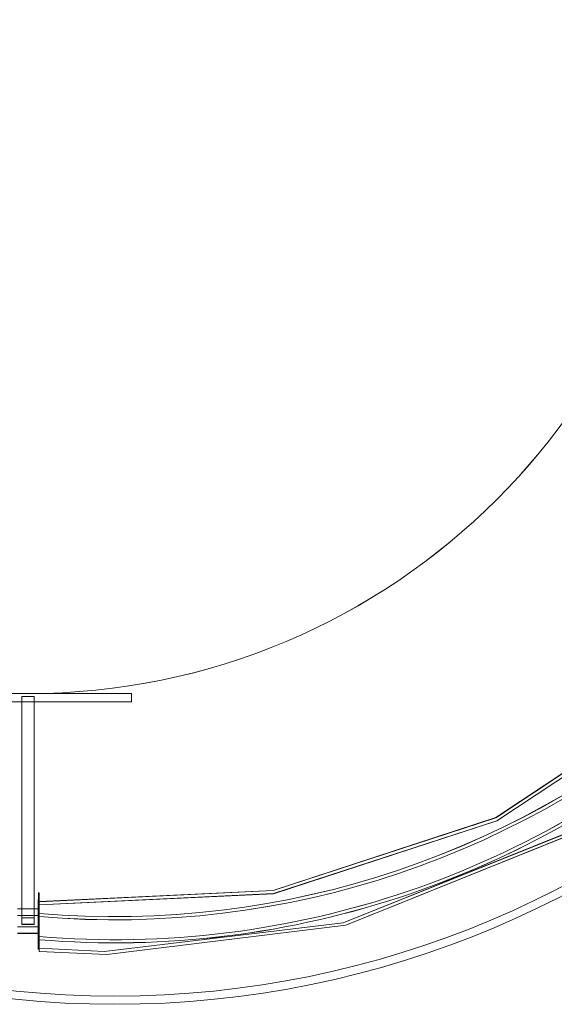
# Model space of a CAD drawing. Header units: millimetres. Extents: x 5678 to 25228, y 1791 to 30190.
# Tile 6 of 63: x 10007 to 10652, y 13596 to 14785. Entities that reach past the tile are written whole.
import ezdxf

# ---------------------------------------------------------------- set-up
doc = ezdxf.new("R2010")
doc.units = ezdxf.units.MM
for name, color, linetype, lineweight in [('A-DETL-LIT3', 41, 'Continuous', 0), ('A-GENM', 13, 'Continuous', 5), ('Existing Ground Floor - XRef$0$S-COLS', 2, 'Continuous', 5)]:
    doc.layers.add(name, color=color, linetype=linetype, lineweight=lineweight)

# ---------------------------------------------------------------- blocks, each defined once
blk = doc.blocks.new('IDA_MW09A_Circular - IDA_MW08_1600mm-20676379-PD-11_GL Ground Floor Overall Plan')
at = {"layer": 'A-GENM', "color": 50}
for p, q in [((800, 379.9), (800, 129.9)), ((800, 129.9), (800, 379.9)), ((810, 129.9), (810, 379.9)), ((810, 379.9), (810, 129.9)), ((803.5, 262.4), (1078.5, 262.4)), ((1067.9, 262.4), (803.5, 262.4)), ((803.5, 262.4), (803.5, 262.4)), ((803.5, 262.4), (803.5, 247.4)), ((803.5, 247.4), (803.5, 262.4)), ((1067.9, 267.4), (1067.9, 242.4)), ((1067.9, 242.4), (1067.9, 267.4)), ((1078.5, 262.4), (1067.9, 262.4)), ((1067.9, 262.4), (1067.9, 262.4)), ((1067.9, 262.4), (1067.9, 247.4)), ((1067.9, 247.4), (1067.9, 262.4)), ((1078.5, 262.4), (1078.5, 262.4)), ((1078.5, 247.4), (1078.5, 262.4)), ((1078.5, 247.4), (1078.5, 262.4)), ((1089.4, 242.4), (1089.4, 267.4)), ((1089.4, 242.4), (1089.4, 267.4)), ((803.5, 247.4), (803.5, 247.4)), ((803.5, 247.4), (1067.9, 247.4)), ((1078.5, 247.4), (803.5, 247.4)), ((1048.7, 242.4), (1048.7, 241.4)), ((1108.6, 242.4), (1048.7, 242.4)), ((1048.7, 242.4), (1108.6, 242.4)), ((1108.6, 241.4), (1048.7, 241.4)), ((1048.7, 241.4), (1108.6, 241.4)), ((1065.4, 241.4), (1065.4, 241.4)), ((1065.4, 241.4), (1097.1, 241.4)), ((1067.9, 247.4), (1067.9, 247.4)), ((1067.9, 247.4), (1078.5, 247.4)), ((1067.9, 242.4), (1067.9, 242.4)), ((1067.9, 242.4), (1089.4, 242.4)), ((1089.4, 242.4), (1067.9, 242.4)), ((1067.9, 242.4), (1067.9, 241.4)), ((1067.9, 241.4), (1067.9, 242.4)), ((1067.9, 242.4), (1067.9, 242.4)), ((1067.9, 242.4), (1089.4, 242.4)), ((1089.4, 242.4), (1067.9, 242.4)), ((1067.9, 241.4), (1089.4, 241.4)), ((1089.4, 241.4), (1067.9, 241.4)), ((1067.9, 241.4), (1067.9, 241.4)), ((1093.3, 241.4), (1069.2, 241.4)), ((1069.2, 241.4), (1069.2, 241.4)), ((1078.5, 247.4), (1078.5, 247.4)), ((1089.4, 242.4), (1089.4, 242.4)), ((1089.4, 241.4), (1089.4, 242.4)), ((1089.4, 241.4), (1089.4, 242.4)), ((1089.4, 242.4), (1089.4, 242.4)), ((1089.4, 241.4), (1089.4, 241.4)), ((1093.3, 241.4), (1093.3, 241.4)), ((1097.1, 241.4), (1097.1, 241.4)), ((1108.6, 241.4), (1108.6, 242.4)), ((800, 129.9), (810, 129.9)), ((810, 129.9), (800, 129.9)), ((800, 129.9), (800, 129.9)), ((810, 129.9), (810, 129.9))]:
    blk.add_line(p, q, dxfattribs=at)
at = {"layer": 'A-GENM', "color": 50, "flags": 128}
for points in [[(1051.2, 241.4), (1037.7, -41), (949.8, -309.7), (793.6, -545.4), (580.6, -731.1), (325.8, -853.7), (47.6, -904.1), (12.5, -905.1)], [(12.5, -965.1), (300.2, -924), (567.6, -809.9), (796.4, -630.6), (971, -398.3), (1079.7, -128.7), (1115, 159.8), (1111.3, 241.4)], [(1055, 241.4), (1041.5, -41.5), (953.5, -310.7), (797.3, -547), (584.1, -733.4), (329.1, -856.6), (50.6, -907.8), (12.5, -909)], [(12.5, -961.3), (299.7, -920.1), (566.5, -806.1), (794.7, -626.8), (968.7, -394.6), (1076.6, -125.3), (1111.2, 162.8), (1107.5, 241.4)]]:
    blk.add_lwpolyline(points, dxfattribs=at)
at = {"layer": 'A-GENM', "color": 50}
blk.add_circle((0, 254.9), 800, dxfattribs=at)
for radius, start, end in [(1073.1, 270.6671, 4.8876), (1097.1, 270.6525, 4.7804), (1097.1, 270.6525, 4.7804), (1073.1, 270.6671, 4.8876), (1069.3, 270.6695, 4.9052), (1069.3, 270.6695, 4.9052), (1100.9, 270.6502, 4.7637), (1100.9, 270.6502, 4.7637)]:
    blk.add_arc((0, 149.9), radius, start, end, dxfattribs=at)
for points, knots in [([(1069.2, 241.4), (1067, 241.4), (1064, 241.4), (1060.6, 241.4), (1058.3, 241.4), (1056.3, 241.4), (1054.5, 241.4), (1053.1, 241.4), (1052, 241.4), (1051.4, 241.4), (1051.1, 241.4), (1051.3, 241.4), (1051.7, 241.4), (1052.6, 241.4), (1053.9, 241.4), (1055.6, 241.4), (1057.5, 241.4), (1059.7, 241.4), (1062.3, 241.4), (1065.1, 241.4), (1068, 241.4), (1071.1, 241.4), (1074.5, 241.4), (1077.9, 241.4), (1081.3, 241.4), (1084.6, 241.4), (1088, 241.4), (1091.4, 241.4), (1094.5, 241.4), (1097.4, 241.4), (1100.2, 241.4), (1102.8, 241.4), (1105, 241.4), (1106.9, 241.4), (1108.6, 241.4), (1109.9, 241.4), (1110.8, 241.4), (1111.2, 241.4), (1111.4, 241.4), (1111.1, 241.4), (1110.5, 241.4), (1109.4, 241.4), (1108, 241.4), (1106.2, 241.4), (1104.2, 241.4), (1101.9, 241.4), (1098.5, 241.4), (1095.5, 241.4), (1093.3, 241.4)], [0, 0, 0, 0, 0.041667, 0.0625, 0.083333, 0.104167, 0.125, 0.145833, 0.166667, 0.1875, 0.208333, 0.229167, 0.25, 0.270833, 0.291667, 0.3125, 0.333333, 0.354167, 0.375, 0.395833, 0.416667, 0.4375, 0.458333, 0.479167, 0.5, 0.520833, 0.541667, 0.5625, 0.583333, 0.604167, 0.625, 0.645833, 0.666667, 0.6875, 0.708333, 0.729167, 0.75, 0.770833, 0.791667, 0.8125, 0.833333, 0.854167, 0.875, 0.895833, 0.916667, 0.9375, 0.958333, 1, 1, 1, 1]), ([(1097.1, 241.4), (1099.2, 241.4), (1101.8, 241.4), (1104.3, 241.4), (1105.8, 241.4), (1106.8, 241.4), (1107.4, 241.4), (1107.5, 241.4), (1107.1, 241.4), (1106.2, 241.4), (1104.7, 241.4), (1102.8, 241.4), (1100.7, 241.4), (1098.1, 241.4), (1095, 241.4), (1091.7, 241.4), (1088.8, 241.4), (1086.3, 241.4), (1083.3, 241.4), (1079.4, 241.4), (1075.6, 241.4), (1072.9, 241.4), (1070.1, 241.4), (1066.7, 241.4), (1063, 241.4), (1060.2, 241.4), (1057.8, 241.4), (1056, 241.4), (1055.1, 241.4), (1055, 241.4), (1055.6, 241.4), (1057, 241.4), (1059.7, 241.4), (1062.8, 241.4), (1065.4, 241.4)], [0, 0, 0, 0, 0.055556, 0.083333, 0.111111, 0.138889, 0.166667, 0.194444, 0.222222, 0.25, 0.277778, 0.305556, 0.333333, 0.361111, 0.388889, 0.416667, 0.444444, 0.461806, 0.479167, 0.513889, 0.548611, 0.565972, 0.583333, 0.618056, 0.652778, 0.6875, 0.722222, 0.756944, 0.791667, 0.826389, 0.861111, 0.895833, 0.930556, 1, 1, 1, 1])]:
    blk.add_open_spline(points, degree=3, knots=knots, dxfattribs=at)

msp = doc.modelspace()

# ---------------------------------------------------------------- linework, layer by layer
at = {"layer": 'A-DETL-LIT3', "lineweight": 5, "extrusion": (-1.89048e-06, -1.05762e-07, 1)}
for radius in [1175.087, 1175.087, 1175.087, 1165.087, 1165.087, 1165.087]:
    msp.add_circle((10121.922, 14771.16, -0.038), radius, dxfattribs=at)
at = {"layer": 'A-GENM', "color": 50, "extrusion": (-1.89048e-06, -1.05762e-07, 1)}
for p, q in [((9891.993, 13971.156, -0.018), (10141.992, 13971.156, -0.017)), ((10141.992, 13971.156, -0.017), (9891.993, 13971.156, -0.018)), ((9891.993, 13971.156, -0.018), (10141.992, 13971.156, -0.017)), ((10141.992, 13971.156, -0.017), (9891.993, 13971.156, -0.018)), ((10009.492, 13967.608, -0.018), (10009.492, 13692.609, -0.018)), ((10009.492, 13703.292, -0.018), (10009.492, 13967.608, -0.018)), ((10009.492, 13967.608, -0.018), (10009.492, 13967.608, -0.018)), ((10009.492, 13967.608, -0.018), (10024.492, 13967.608, -0.018)), ((10024.492, 13967.608, -0.018), (10009.492, 13967.608, -0.018)), ((10009.492, 13967.608, -0.018), (10009.492, 13692.609, -0.018)), ((10009.492, 13703.292, -0.018), (10009.492, 13967.608, -0.018)), ((10009.492, 13967.608, -0.018), (10009.492, 13967.608, -0.018)), ((10009.492, 13967.608, -0.018), (10024.492, 13967.608, -0.018)), ((10024.492, 13967.608, -0.018), (10009.492, 13967.608, -0.018)), ((10024.492, 13967.608, -0.018), (10024.492, 13967.608, -0.018)), ((10024.492, 13967.608, -0.018), (10024.492, 13703.292, -0.018)), ((10024.492, 13692.609, -0.018), (10024.492, 13967.608, -0.018)), ((10024.492, 13967.608, -0.018), (10024.492, 13967.608, -0.018)), ((10024.492, 13967.608, -0.018), (10024.492, 13703.292, -0.018)), ((10024.492, 13692.609, -0.018), (10024.492, 13967.608, -0.018)), ((10141.992, 13971.156, -0.017), (10141.992, 13961.156, -0.017)), ((10141.992, 13961.156, -0.017), (10141.992, 13971.156, -0.017)), ((10141.992, 13971.156, -0.017), (10141.992, 13971.156, -0.017)), ((10141.992, 13971.156, -0.017), (10141.992, 13961.156, -0.017)), ((10141.992, 13961.156, -0.017), (10141.992, 13971.156, -0.017)), ((10141.992, 13971.156, -0.017), (10141.992, 13971.156, -0.017)), ((10141.992, 13961.156, -0.017), (9891.993, 13961.156, -0.018)), ((9891.993, 13961.156, -0.018), (10141.992, 13961.156, -0.017)), ((10141.992, 13961.156, -0.017), (9891.993, 13961.156, -0.018)), ((9891.993, 13961.156, -0.018), (10141.992, 13961.156, -0.017)), ((10141.992, 13961.156, -0.017), (10141.992, 13961.156, -0.017)), ((10141.992, 13961.156, -0.017), (10141.992, 13961.156, -0.017)), ((10029.492, 13722.502, -0.018), (10030.492, 13722.502, -0.018)), ((10029.492, 13662.559, -0.018), (10029.492, 13722.502, -0.018)), ((10029.492, 13722.502, -0.018), (10029.492, 13662.559, -0.018)), ((10029.492, 13722.502, -0.018), (10030.492, 13722.502, -0.018)), ((10029.492, 13662.559, -0.018), (10029.492, 13722.502, -0.018)), ((10029.492, 13722.502, -0.018), (10029.492, 13662.559, -0.018)), ((10030.492, 13662.559, -0.018), (10030.492, 13722.502, -0.018)), ((10030.492, 13722.502, -0.018), (10030.492, 13662.559, -0.018)), ((10030.492, 13662.559, -0.018), (10030.492, 13722.502, -0.018)), ((10030.492, 13722.502, -0.018), (10030.492, 13662.559, -0.018)), ((10030.492, 13705.804, -0.018), (10030.492, 13705.804, -0.018)), ((10030.492, 13705.804, -0.018), (10030.492, 13674.022, -0.018)), ((10030.492, 13705.804, -0.018), (10030.492, 13705.804, -0.018)), ((10030.492, 13705.804, -0.018), (10030.492, 13674.022, -0.018)), ((10004.492, 13703.292, -0.018), (10029.492, 13703.292, -0.018)), ((10029.492, 13703.292, -0.018), (10004.492, 13703.292, -0.018)), ((10004.492, 13703.292, -0.018), (10029.492, 13703.292, -0.018)), ((10029.492, 13703.292, -0.018), (10004.492, 13703.292, -0.018)), ((10009.492, 13692.609, -0.018), (10009.492, 13703.292, -0.018)), ((10009.492, 13703.292, -0.018), (10009.492, 13703.292, -0.018)), ((10009.492, 13703.292, -0.018), (10024.492, 13703.292, -0.018)), ((10024.492, 13703.292, -0.018), (10009.492, 13703.292, -0.018)), ((10009.492, 13692.609, -0.018), (10009.492, 13703.292, -0.018)), ((10009.492, 13703.292, -0.018), (10009.492, 13703.292, -0.018)), ((10009.492, 13703.292, -0.018), (10024.492, 13703.292, -0.018)), ((10024.492, 13703.292, -0.018), (10009.492, 13703.292, -0.018)), ((10009.492, 13692.609, -0.018), (10009.492, 13692.609, -0.018)), ((10024.492, 13692.609, -0.018), (10009.492, 13692.609, -0.018)), ((10024.492, 13692.609, -0.018), (10009.492, 13692.609, -0.018)), ((10009.492, 13692.609, -0.018), (10009.492, 13692.609, -0.018)), ((10024.492, 13692.609, -0.018), (10009.492, 13692.609, -0.018)), ((10024.492, 13692.609, -0.018), (10009.492, 13692.609, -0.018)), ((10024.492, 13703.292, -0.018), (10024.492, 13703.292, -0.018)), ((10024.492, 13703.292, -0.018), (10024.492, 13692.609, -0.018)), ((10024.492, 13703.292, -0.018), (10024.492, 13703.292, -0.018)), ((10024.492, 13703.292, -0.018), (10024.492, 13692.609, -0.018)), ((10024.492, 13692.609, -0.018), (10024.492, 13692.609, -0.018)), ((10024.492, 13692.609, -0.018), (10024.492, 13692.609, -0.018)), ((10029.492, 13703.292, -0.018), (10029.492, 13703.292, -0.018)), ((10029.492, 13703.292, -0.018), (10029.492, 13681.713, -0.018)), ((10029.492, 13681.713, -0.018), (10029.492, 13703.292, -0.018)), ((10029.492, 13703.292, -0.018), (10030.492, 13703.292, -0.018)), ((10030.492, 13703.292, -0.018), (10029.492, 13703.292, -0.018)), ((10029.492, 13703.292, -0.018), (10029.492, 13703.292, -0.018)), ((10029.492, 13703.292, -0.018), (10029.492, 13681.713, -0.018)), ((10029.492, 13681.713, -0.018), (10029.492, 13703.292, -0.018)), ((10029.492, 13703.292, -0.018), (10029.492, 13703.292, -0.018)), ((10029.492, 13703.292, -0.018), (10029.492, 13681.713, -0.018)), ((10029.492, 13681.713, -0.018), (10029.492, 13703.292, -0.018)), ((10029.492, 13703.292, -0.018), (10030.492, 13703.292, -0.018)), ((10030.492, 13703.292, -0.018), (10029.492, 13703.292, -0.018)), ((10029.492, 13703.292, -0.018), (10029.492, 13703.292, -0.018)), ((10029.492, 13703.292, -0.018), (10029.492, 13681.713, -0.018)), ((10029.492, 13681.713, -0.018), (10029.492, 13703.292, -0.018)), ((10030.492, 13703.292, -0.018), (10030.492, 13681.713, -0.018)), ((10030.492, 13681.713, -0.018), (10030.492, 13703.292, -0.018)), ((10030.492, 13703.292, -0.018), (10030.492, 13703.292, -0.018)), ((10030.492, 13703.292, -0.018), (10030.492, 13681.713, -0.018)), ((10030.492, 13681.713, -0.018), (10030.492, 13703.292, -0.018)), ((10030.492, 13703.292, -0.018), (10030.492, 13703.292, -0.018)), ((10030.492, 13677.872, -0.018), (10030.492, 13701.954, -0.018)), ((10030.492, 13701.954, -0.018), (10030.492, 13701.954, -0.018)), ((10030.492, 13677.872, -0.018), (10030.492, 13701.954, -0.018)), ((10030.492, 13701.954, -0.018), (10030.492, 13701.954, -0.018)), ((10029.492, 13681.713, -0.018), (10004.492, 13681.713, -0.018)), ((10029.492, 13681.713, -0.018), (10004.492, 13681.713, -0.018)), ((10029.492, 13681.713, -0.018), (10004.492, 13681.713, -0.018)), ((10029.492, 13681.713, -0.018), (10004.492, 13681.713, -0.018)), ((10029.492, 13681.713, -0.018), (10029.492, 13681.713, -0.018)), ((10030.492, 13681.713, -0.018), (10029.492, 13681.713, -0.018)), ((10030.492, 13681.713, -0.018), (10029.492, 13681.713, -0.018)), ((10029.492, 13681.713, -0.018), (10029.492, 13681.713, -0.018)), ((10029.492, 13681.713, -0.018), (10029.492, 13681.713, -0.018)), ((10030.492, 13681.713, -0.018), (10029.492, 13681.713, -0.018)), ((10030.492, 13681.713, -0.018), (10029.492, 13681.713, -0.018)), ((10029.492, 13681.713, -0.018), (10029.492, 13681.713, -0.018)), ((10030.492, 13681.713, -0.018), (10030.492, 13681.713, -0.018)), ((10030.492, 13681.713, -0.018), (10030.492, 13681.713, -0.018)), ((10030.492, 13677.872, -0.018), (10030.492, 13677.872, -0.018)), ((10030.492, 13677.872, -0.018), (10030.492, 13677.872, -0.018)), ((10030.492, 13674.022, -0.018), (10030.492, 13674.022, -0.018)), ((10030.492, 13674.022, -0.018), (10030.492, 13674.022, -0.018)), ((10030.492, 13662.559, -0.018), (10029.492, 13662.559, -0.018)), ((10030.492, 13662.559, -0.018), (10029.492, 13662.559, -0.018))]:
    msp.add_line(p, q, dxfattribs=at)
at = {"layer": 'A-GENM', "color": 50, "extrusion": (-1.89048e-06, 1.05762e-07, 1)}
for p, q in [((10030.492, 13730.553, -0.017), (10029.492, 13730.553, -0.017)), ((10029.492, 13670.609, -0.017), (10029.492, 13730.553, -0.017)), ((10029.492, 13730.553, -0.017), (10029.492, 13670.609, -0.017)), ((10030.492, 13730.553, -0.017), (10029.492, 13730.553, -0.017)), ((10029.492, 13670.609, -0.017), (10029.492, 13730.553, -0.017)), ((10029.492, 13730.553, -0.017), (10029.492, 13670.609, -0.017)), ((10030.492, 13670.609, -0.017), (10030.492, 13730.553, -0.017)), ((10030.492, 13730.553, -0.017), (10030.492, 13670.609, -0.017)), ((10030.492, 13670.609, -0.017), (10030.492, 13730.553, -0.017)), ((10030.492, 13730.553, -0.017), (10030.492, 13670.609, -0.017)), ((10029.492, 13711.343, -0.017), (10004.492, 13711.343, -0.017)), ((10004.492, 13711.343, -0.017), (10029.492, 13711.343, -0.017)), ((10029.492, 13711.343, -0.017), (10004.492, 13711.343, -0.017)), ((10004.492, 13711.343, -0.017), (10029.492, 13711.343, -0.017)), ((10009.492, 13711.343, -0.017), (10009.492, 13711.343, -0.017)), ((10009.492, 13711.343, -0.017), (10009.492, 13700.659, -0.017)), ((10024.492, 13711.343, -0.017), (10009.492, 13711.343, -0.017)), ((10009.492, 13711.343, -0.017), (10024.492, 13711.343, -0.017)), ((10009.492, 13711.343, -0.017), (10009.492, 13711.343, -0.017)), ((10009.492, 13711.343, -0.017), (10009.492, 13700.659, -0.017)), ((10024.492, 13711.343, -0.017), (10009.492, 13711.343, -0.017)), ((10009.492, 13711.343, -0.017), (10024.492, 13711.343, -0.017)), ((10024.492, 13700.659, -0.017), (10024.492, 13711.343, -0.017)), ((10024.492, 13711.343, -0.017), (10024.492, 13711.343, -0.017)), ((10024.492, 13700.659, -0.017), (10024.492, 13711.343, -0.017)), ((10024.492, 13711.343, -0.017), (10024.492, 13711.343, -0.017)), ((10029.492, 13713.931, -0.017), (10029.492, 13713.931, -0.017)), ((10029.492, 13682.146, -0.017), (10029.492, 13713.931, -0.017)), ((10029.492, 13713.931, -0.017), (10029.492, 13713.931, -0.017)), ((10029.492, 13682.146, -0.017), (10029.492, 13713.931, -0.017)), ((10029.492, 13711.343, -0.017), (10029.492, 13689.763, -0.017)), ((10029.492, 13689.763, -0.017), (10029.492, 13711.343, -0.017)), ((10029.492, 13711.343, -0.017), (10029.492, 13711.343, -0.017)), ((10030.492, 13711.343, -0.017), (10029.492, 13711.343, -0.017)), ((10029.492, 13711.343, -0.017), (10030.492, 13711.343, -0.017)), ((10029.492, 13711.343, -0.017), (10029.492, 13689.763, -0.017)), ((10029.492, 13689.763, -0.017), (10029.492, 13711.343, -0.017)), ((10029.492, 13711.343, -0.017), (10029.492, 13711.343, -0.017)), ((10029.492, 13711.343, -0.017), (10029.492, 13689.763, -0.017)), ((10029.492, 13689.763, -0.017), (10029.492, 13711.343, -0.017)), ((10029.492, 13711.343, -0.017), (10029.492, 13711.343, -0.017)), ((10030.492, 13711.343, -0.017), (10029.492, 13711.343, -0.017)), ((10029.492, 13711.343, -0.017), (10030.492, 13711.343, -0.017)), ((10029.492, 13711.343, -0.017), (10029.492, 13689.763, -0.017)), ((10029.492, 13689.763, -0.017), (10029.492, 13711.343, -0.017)), ((10029.492, 13711.343, -0.017), (10029.492, 13711.343, -0.017)), ((10029.492, 13710.08, -0.017), (10029.492, 13710.08, -0.017)), ((10029.492, 13710.08, -0.017), (10029.492, 13685.996, -0.017)), ((10029.492, 13710.08, -0.017), (10029.492, 13710.08, -0.017)), ((10029.492, 13710.08, -0.017), (10029.492, 13685.996, -0.017)), ((10030.492, 13711.343, -0.017), (10030.492, 13711.343, -0.017)), ((10030.492, 13711.343, -0.017), (10030.492, 13689.763, -0.017)), ((10030.492, 13689.763, -0.017), (10030.492, 13711.343, -0.017)), ((10030.492, 13711.343, -0.017), (10030.492, 13711.343, -0.017)), ((10030.492, 13711.343, -0.017), (10030.492, 13689.763, -0.017)), ((10030.492, 13689.763, -0.017), (10030.492, 13711.343, -0.017)), ((10009.492, 13700.659, -0.017), (10009.492, 13700.659, -0.017)), ((10009.492, 13700.659, -0.017), (10024.492, 13700.659, -0.017)), ((10009.492, 13700.659, -0.017), (10024.492, 13700.659, -0.017)), ((10009.492, 13700.659, -0.017), (10009.492, 13700.659, -0.017)), ((10009.492, 13700.659, -0.017), (10024.492, 13700.659, -0.017)), ((10009.492, 13700.659, -0.017), (10024.492, 13700.659, -0.017)), ((10024.492, 13700.659, -0.017), (10024.492, 13700.659, -0.017)), ((10024.492, 13700.659, -0.017), (10024.492, 13700.659, -0.017)), ((10004.492, 13689.763, -0.017), (10029.492, 13689.763, -0.017)), ((10004.492, 13689.763, -0.017), (10029.492, 13689.763, -0.017)), ((10004.492, 13689.763, -0.017), (10029.492, 13689.763, -0.017)), ((10004.492, 13689.763, -0.017), (10029.492, 13689.763, -0.017)), ((10029.492, 13689.763, -0.017), (10029.492, 13689.763, -0.017)), ((10029.492, 13689.763, -0.017), (10030.492, 13689.763, -0.017)), ((10029.492, 13689.763, -0.017), (10030.492, 13689.763, -0.017)), ((10029.492, 13689.763, -0.017), (10029.492, 13689.763, -0.017)), ((10029.492, 13689.763, -0.017), (10029.492, 13689.763, -0.017)), ((10029.492, 13689.763, -0.017), (10030.492, 13689.763, -0.017)), ((10029.492, 13689.763, -0.017), (10030.492, 13689.763, -0.017)), ((10029.492, 13689.763, -0.017), (10029.492, 13689.763, -0.017)), ((10029.492, 13685.996, -0.017), (10029.492, 13685.996, -0.017)), ((10029.492, 13685.996, -0.017), (10029.492, 13685.996, -0.017)), ((10029.492, 13682.146, -0.017), (10029.492, 13682.146, -0.017)), ((10029.492, 13682.146, -0.017), (10029.492, 13682.146, -0.017)), ((10030.492, 13689.763, -0.017), (10030.492, 13689.763, -0.017)), ((10030.492, 13689.763, -0.017), (10030.492, 13689.763, -0.017)), ((10029.492, 13670.609, -0.017), (10030.492, 13670.609, -0.017)), ((10029.492, 13670.609, -0.017), (10030.492, 13670.609, -0.017))]:
    msp.add_line(p, q, dxfattribs=at)
at = {"layer": 'A-GENM', "color": 50, "extrusion": (-1.89048e-06, -1.05762e-07, 1), "elevation": -0.038, "flags": 128}
for points in [[(11233.103, 14758.666), (11191.988, 14471.431), (11077.916, 14204.632), (10898.664, 13976.458), (10666.454, 13802.468), (10397.117, 13694.523), (10109.017, 13659.984), (10030.489, 13663.677)], [(11233.103, 14758.666), (11191.988, 14471.431), (11077.916, 14204.632), (10898.664, 13976.458), (10666.454, 13802.468), (10397.117, 13694.523), (10109.017, 13659.984), (10030.489, 13663.677)], [(11236.94, 14758.666), (11195.83, 14470.922), (11081.751, 14203.578), (10902.455, 13974.8), (10670.123, 13800.132), (10400.543, 13691.442), (10112.032, 13656.116), (10030.49, 13659.827)], [(11236.94, 14758.666), (11195.83, 14470.922), (11081.751, 14203.578), (10902.455, 13974.8), (10670.123, 13800.132), (10400.543, 13691.442), (10112.032, 13656.116), (10030.49, 13659.827)], [(10030.495, 13719.984), (10312.875, 13733.438), (10581.547, 13821.384), (10817.225, 13977.508), (11002.992, 14190.604), (11125.512, 14445.374), (11175.991, 14723.531), (11176.992, 14758.667)], [(10030.495, 13719.984), (10312.875, 13733.438), (10581.547, 13821.384), (10817.225, 13977.508), (11002.992, 14190.604), (11125.512, 14445.374), (11175.991, 14723.531), (11176.992, 14758.667)], [(10030.497, 13716.133), (10313.391, 13729.633), (10582.591, 13817.627), (10818.841, 13973.824), (11005.243, 14187.051), (11128.466, 14442.056), (11179.695, 14720.6), (11180.829, 14758.667)], [(10030.497, 13716.133), (10313.391, 13729.633), (10582.591, 13817.627), (10818.841, 13973.824), (11005.243, 14187.051), (11128.466, 14442.056), (11179.695, 14720.6), (11180.829, 14758.667)]]:
    msp.add_lwpolyline(points, dxfattribs=at)
at = {"layer": 'A-GENM', "color": 50, "extrusion": (-1.89048e-06, -1.05762e-07, 1)}
msp.add_circle((10016.992, 14771.155, -0.038), 799.998, dxfattribs=at)
msp.add_circle((10016.992, 14771.155, -0.038), 799.998, dxfattribs=at)
for radius, start, end in [(1097.104, 265.219573, 359.347535), (1097.104, 265.219573, 359.347535), (1069.272, 265.094841, 359.33055), (1069.272, 265.094841, 359.33055), (1097.104, 265.219573, 359.347535), (1097.104, 265.219573, 359.347535), (1069.272, 265.094841, 359.33055), (1069.272, 265.094841, 359.33055), (1073.108, 265.112424, 359.332942), (1073.108, 265.112424, 359.332942), (1100.941, 265.236275, 359.349809), (1100.941, 265.236275, 359.349809), (1073.108, 265.112424, 359.332942), (1073.108, 265.112424, 359.332942), (1100.941, 265.236275, 359.349809), (1100.941, 265.236275, 359.349809)]:
    msp.add_arc((10121.922, 14771.16, -0.038), radius, start, end, dxfattribs=at)
at = {"layer": 'A-GENM', "color": 50}
for points, knots in [([(10029.492, 13685.996, -0.017), (10029.492, 13683.794, -0.017), (10029.492, 13680.782, -0.017), (10029.492, 13677.344, -0.017), (10029.492, 13675.067, -0.017), (10029.492, 13673.041, -0.017), (10029.492, 13671.277, -0.017), (10029.492, 13669.843, -0.017), (10029.492, 13668.811, -0.017), (10029.492, 13668.188, -0.017), (10029.492, 13667.925, -0.017), (10029.492, 13668.039, -0.017), (10029.492, 13668.519, -0.017), (10029.492, 13669.414, -0.017), (10029.492, 13670.71, -0.017), (10029.492, 13672.348, -0.017), (10029.492, 13674.242, -0.017), (10029.492, 13676.468, -0.017), (10029.492, 13679.054, -0.017), (10029.492, 13681.877, -0.017), (10029.492, 13684.795, -0.017), (10029.492, 13687.896, -0.017), (10029.492, 13691.244, -0.017), (10029.492, 13694.676, -0.017), (10029.492, 13698.024, -0.017), (10029.492, 13701.372, -0.017), (10029.492, 13704.804, -0.017), (10029.492, 13708.151, -0.017), (10029.492, 13711.253, -0.017), (10029.492, 13714.171, -0.017), (10029.492, 13716.995, -0.017), (10029.492, 13719.582, -0.017), (10029.492, 13721.809, -0.017), (10029.492, 13723.705, -0.017), (10029.492, 13725.345, -0.017), (10029.492, 13726.643, -0.017), (10029.492, 13727.54, -0.017), (10029.492, 13728.022, -0.017), (10029.492, 13728.139, -0.017), (10029.492, 13727.876, -0.017), (10029.492, 13727.256, -0.017), (10029.492, 13726.225, -0.017), (10029.492, 13724.792, -0.017), (10029.492, 13723.028, -0.017), (10029.492, 13721.003, -0.017), (10029.492, 13718.728, -0.017), (10029.492, 13715.292, -0.017), (10029.492, 13712.282, -0.017), (10029.492, 13710.08, -0.017)], [0, 0, 0, 0, 0.04166667, 0.0625, 0.08333333, 0.10416667, 0.125, 0.14583333, 0.16666667, 0.1875, 0.20833333, 0.22916667, 0.25, 0.27083333, 0.29166667, 0.3125, 0.33333333, 0.35416667, 0.375, 0.39583333, 0.41666667, 0.4375, 0.45833333, 0.47916667, 0.5, 0.52083333, 0.54166667, 0.5625, 0.58333333, 0.60416667, 0.625, 0.64583333, 0.66666667, 0.6875, 0.70833333, 0.72916667, 0.75, 0.77083333, 0.79166667, 0.8125, 0.83333333, 0.85416667, 0.875, 0.89583333, 0.91666667, 0.9375, 0.95833333, 1, 1, 1, 1]), ([(10029.492, 13685.996, -0.017), (10029.492, 13683.794, -0.017), (10029.492, 13680.782, -0.017), (10029.492, 13677.344, -0.017), (10029.492, 13675.067, -0.017), (10029.492, 13673.041, -0.017), (10029.492, 13671.277, -0.017), (10029.492, 13669.843, -0.017), (10029.492, 13668.811, -0.017), (10029.492, 13668.188, -0.017), (10029.492, 13667.925, -0.017), (10029.492, 13668.039, -0.017), (10029.492, 13668.519, -0.017), (10029.492, 13669.414, -0.017), (10029.492, 13670.71, -0.017), (10029.492, 13672.348, -0.017), (10029.492, 13674.242, -0.017), (10029.492, 13676.468, -0.017), (10029.492, 13679.054, -0.017), (10029.492, 13681.877, -0.017), (10029.492, 13684.795, -0.017), (10029.492, 13687.896, -0.017), (10029.492, 13691.244, -0.017), (10029.492, 13694.676, -0.017), (10029.492, 13698.024, -0.017), (10029.492, 13701.372, -0.017), (10029.492, 13704.804, -0.017), (10029.492, 13708.151, -0.017), (10029.492, 13711.253, -0.017), (10029.492, 13714.171, -0.017), (10029.492, 13716.995, -0.017), (10029.492, 13719.582, -0.017), (10029.492, 13721.809, -0.017), (10029.492, 13723.705, -0.017), (10029.492, 13725.345, -0.017), (10029.492, 13726.643, -0.017), (10029.492, 13727.54, -0.017), (10029.492, 13728.022, -0.017), (10029.492, 13728.139, -0.017), (10029.492, 13727.876, -0.017), (10029.492, 13727.256, -0.017), (10029.492, 13726.225, -0.017), (10029.492, 13724.792, -0.017), (10029.492, 13723.028, -0.017), (10029.492, 13721.003, -0.017), (10029.492, 13718.728, -0.017), (10029.492, 13715.292, -0.017), (10029.492, 13712.282, -0.017), (10029.492, 13710.08, -0.017)], [0, 0, 0, 0, 0.04166667, 0.0625, 0.08333333, 0.10416667, 0.125, 0.14583333, 0.16666667, 0.1875, 0.20833333, 0.22916667, 0.25, 0.27083333, 0.29166667, 0.3125, 0.33333333, 0.35416667, 0.375, 0.39583333, 0.41666667, 0.4375, 0.45833333, 0.47916667, 0.5, 0.52083333, 0.54166667, 0.5625, 0.58333333, 0.60416667, 0.625, 0.64583333, 0.66666667, 0.6875, 0.70833333, 0.72916667, 0.75, 0.77083333, 0.79166667, 0.8125, 0.83333333, 0.85416667, 0.875, 0.89583333, 0.91666667, 0.9375, 0.95833333, 1, 1, 1, 1]), ([(10029.492, 13713.931, -0.017), (10029.492, 13715.973, -0.017), (10029.492, 13718.578, -0.017), (10029.492, 13721.138, -0.017), (10029.492, 13722.597, -0.017), (10029.492, 13723.612, -0.017), (10029.492, 13724.179, -0.017), (10029.492, 13724.272, -0.017), (10029.492, 13723.89, -0.017), (10029.492, 13722.952, -0.017), (10029.492, 13721.492, -0.017), (10029.492, 13719.601, -0.017), (10029.492, 13717.428, -0.017), (10029.492, 13714.842, -0.017), (10029.492, 13711.797, -0.017), (10029.492, 13708.505, -0.017), (10029.492, 13705.6, -0.017), (10029.492, 13703.053, -0.017), (10029.492, 13700.041, -0.017), (10029.492, 13696.145, -0.017), (10029.492, 13692.371, -0.017), (10029.492, 13689.628, -0.017), (10029.492, 13686.834, -0.017), (10029.492, 13683.428, -0.017), (10029.492, 13679.781, -0.017), (10029.492, 13676.943, -0.017), (10029.492, 13674.518, -0.017), (10029.492, 13672.759, -0.017), (10029.492, 13671.868, -0.017), (10029.492, 13671.771, -0.017), (10029.492, 13672.413, -0.017), (10029.492, 13673.752, -0.017), (10029.492, 13676.476, -0.017), (10029.492, 13679.593, -0.017), (10029.492, 13682.146, -0.017)], [0, 0, 0, 0, 0.05555556, 0.08333333, 0.11111111, 0.13888889, 0.16666667, 0.19444444, 0.22222222, 0.25, 0.27777778, 0.30555556, 0.33333333, 0.36111111, 0.38888889, 0.41666667, 0.44444444, 0.46180556, 0.47916667, 0.51388889, 0.54861111, 0.56597222, 0.58333333, 0.61805556, 0.65277778, 0.6875, 0.72222222, 0.75694444, 0.79166667, 0.82638889, 0.86111111, 0.89583333, 0.93055556, 1, 1, 1, 1]), ([(10029.492, 13713.931, -0.017), (10029.492, 13715.973, -0.017), (10029.492, 13718.578, -0.017), (10029.492, 13721.138, -0.017), (10029.492, 13722.597, -0.017), (10029.492, 13723.612, -0.017), (10029.492, 13724.179, -0.017), (10029.492, 13724.272, -0.017), (10029.492, 13723.89, -0.017), (10029.492, 13722.952, -0.017), (10029.492, 13721.492, -0.017), (10029.492, 13719.601, -0.017), (10029.492, 13717.428, -0.017), (10029.492, 13714.842, -0.017), (10029.492, 13711.797, -0.017), (10029.492, 13708.505, -0.017), (10029.492, 13705.6, -0.017), (10029.492, 13703.053, -0.017), (10029.492, 13700.041, -0.017), (10029.492, 13696.145, -0.017), (10029.492, 13692.371, -0.017), (10029.492, 13689.628, -0.017), (10029.492, 13686.834, -0.017), (10029.492, 13683.428, -0.017), (10029.492, 13679.781, -0.017), (10029.492, 13676.943, -0.017), (10029.492, 13674.518, -0.017), (10029.492, 13672.759, -0.017), (10029.492, 13671.868, -0.017), (10029.492, 13671.771, -0.017), (10029.492, 13672.413, -0.017), (10029.492, 13673.752, -0.017), (10029.492, 13676.476, -0.017), (10029.492, 13679.593, -0.017), (10029.492, 13682.146, -0.017)], [0, 0, 0, 0, 0.05555556, 0.08333333, 0.11111111, 0.13888889, 0.16666667, 0.19444444, 0.22222222, 0.25, 0.27777778, 0.30555556, 0.33333333, 0.36111111, 0.38888889, 0.41666667, 0.44444444, 0.46180556, 0.47916667, 0.51388889, 0.54861111, 0.56597222, 0.58333333, 0.61805556, 0.65277778, 0.6875, 0.72222222, 0.75694444, 0.79166667, 0.82638889, 0.86111111, 0.89583333, 0.93055556, 1, 1, 1, 1]), ([(10030.492, 13701.954, -0.018), (10030.492, 13704.155, -0.018), (10030.492, 13707.165, -0.018), (10030.492, 13710.601, -0.018), (10030.492, 13712.876, -0.018), (10030.492, 13714.901, -0.018), (10030.492, 13716.664, -0.018), (10030.492, 13718.097, -0.018), (10030.492, 13719.128, -0.018), (10030.492, 13719.748, -0.018), (10030.492, 13720.011, -0.018), (10030.492, 13719.894, -0.018), (10030.492, 13719.412, -0.018), (10030.492, 13718.515, -0.018), (10030.492, 13717.218, -0.018), (10030.492, 13715.578, -0.018), (10030.492, 13713.682, -0.018), (10030.492, 13711.455, -0.018), (10030.492, 13708.869, -0.018), (10030.492, 13706.045, -0.018), (10030.492, 13703.127, -0.018), (10030.492, 13700.025, -0.018), (10030.492, 13696.678, -0.018), (10030.492, 13693.247, -0.018), (10030.492, 13689.899, -0.018), (10030.492, 13686.55, -0.018), (10030.492, 13683.118, -0.018), (10030.492, 13679.771, -0.018), (10030.492, 13676.67, -0.018), (10030.492, 13673.752, -0.018), (10030.492, 13670.929, -0.018), (10030.492, 13668.344, -0.018), (10030.492, 13666.118, -0.018), (10030.492, 13664.224, -0.018), (10030.492, 13662.586, -0.018), (10030.492, 13661.291, -0.018), (10030.492, 13660.396, -0.018), (10030.492, 13659.916, -0.018), (10030.492, 13659.801, -0.018), (10030.492, 13660.065, -0.018), (10030.492, 13660.688, -0.018), (10030.492, 13661.719, -0.018), (10030.492, 13663.153, -0.018), (10030.492, 13664.918, -0.018), (10030.492, 13666.943, -0.018), (10030.492, 13669.22, -0.018), (10030.492, 13672.658, -0.018), (10030.492, 13675.669, -0.018), (10030.492, 13677.872, -0.018)], [0, 0, 0, 0, 0.04166667, 0.0625, 0.08333333, 0.10416667, 0.125, 0.14583333, 0.16666667, 0.1875, 0.20833333, 0.22916667, 0.25, 0.27083333, 0.29166667, 0.3125, 0.33333333, 0.35416667, 0.375, 0.39583333, 0.41666667, 0.4375, 0.45833333, 0.47916667, 0.5, 0.52083333, 0.54166667, 0.5625, 0.58333333, 0.60416667, 0.625, 0.64583333, 0.66666667, 0.6875, 0.70833333, 0.72916667, 0.75, 0.77083333, 0.79166667, 0.8125, 0.83333333, 0.85416667, 0.875, 0.89583333, 0.91666667, 0.9375, 0.95833333, 1, 1, 1, 1]), ([(10030.492, 13701.954, -0.018), (10030.492, 13704.155, -0.018), (10030.492, 13707.165, -0.018), (10030.492, 13710.601, -0.018), (10030.492, 13712.876, -0.018), (10030.492, 13714.901, -0.018), (10030.492, 13716.664, -0.018), (10030.492, 13718.097, -0.018), (10030.492, 13719.128, -0.018), (10030.492, 13719.748, -0.018), (10030.492, 13720.011, -0.018), (10030.492, 13719.894, -0.018), (10030.492, 13719.412, -0.018), (10030.492, 13718.515, -0.018), (10030.492, 13717.218, -0.018), (10030.492, 13715.578, -0.018), (10030.492, 13713.682, -0.018), (10030.492, 13711.455, -0.018), (10030.492, 13708.869, -0.018), (10030.492, 13706.045, -0.018), (10030.492, 13703.127, -0.018), (10030.492, 13700.025, -0.018), (10030.492, 13696.678, -0.018), (10030.492, 13693.247, -0.018), (10030.492, 13689.899, -0.018), (10030.492, 13686.55, -0.018), (10030.492, 13683.118, -0.018), (10030.492, 13679.771, -0.018), (10030.492, 13676.67, -0.018), (10030.492, 13673.752, -0.018), (10030.492, 13670.929, -0.018), (10030.492, 13668.344, -0.018), (10030.492, 13666.118, -0.018), (10030.492, 13664.224, -0.018), (10030.492, 13662.586, -0.018), (10030.492, 13661.291, -0.018), (10030.492, 13660.396, -0.018), (10030.492, 13659.916, -0.018), (10030.492, 13659.801, -0.018), (10030.492, 13660.065, -0.018), (10030.492, 13660.688, -0.018), (10030.492, 13661.719, -0.018), (10030.492, 13663.153, -0.018), (10030.492, 13664.918, -0.018), (10030.492, 13666.943, -0.018), (10030.492, 13669.22, -0.018), (10030.492, 13672.658, -0.018), (10030.492, 13675.669, -0.018), (10030.492, 13677.872, -0.018)], [0, 0, 0, 0, 0.04166667, 0.0625, 0.08333333, 0.10416667, 0.125, 0.14583333, 0.16666667, 0.1875, 0.20833333, 0.22916667, 0.25, 0.27083333, 0.29166667, 0.3125, 0.33333333, 0.35416667, 0.375, 0.39583333, 0.41666667, 0.4375, 0.45833333, 0.47916667, 0.5, 0.52083333, 0.54166667, 0.5625, 0.58333333, 0.60416667, 0.625, 0.64583333, 0.66666667, 0.6875, 0.70833333, 0.72916667, 0.75, 0.77083333, 0.79166667, 0.8125, 0.83333333, 0.85416667, 0.875, 0.89583333, 0.91666667, 0.9375, 0.95833333, 1, 1, 1, 1]), ([(10030.492, 13674.022, -0.018), (10030.492, 13671.98, -0.018), (10030.492, 13669.373, -0.018), (10030.492, 13666.81, -0.018), (10030.492, 13665.348, -0.018), (10030.492, 13664.331, -0.018), (10030.492, 13663.761, -0.018), (10030.492, 13663.664, -0.018), (10030.492, 13664.042, -0.018), (10030.492, 13664.977, -0.018), (10030.492, 13666.433, -0.018), (10030.492, 13668.32, -0.018), (10030.492, 13670.489, -0.018), (10030.492, 13673.073, -0.018), (10030.492, 13676.117, -0.018), (10030.492, 13679.409, -0.018), (10030.492, 13682.313, -0.018), (10030.492, 13684.859, -0.018), (10030.492, 13687.871, -0.018), (10030.492, 13691.767, -0.018), (10030.492, 13695.541, -0.018), (10030.492, 13698.284, -0.018), (10030.492, 13701.078, -0.018), (10030.492, 13704.485, -0.018), (10030.492, 13708.133, -0.018), (10030.492, 13710.974, -0.018), (10030.492, 13713.404, -0.018), (10030.492, 13715.167, -0.018), (10030.492, 13716.062, -0.018), (10030.492, 13716.163, -0.018), (10030.492, 13715.526, -0.018), (10030.492, 13714.191, -0.018), (10030.492, 13711.471, -0.018), (10030.492, 13708.356, -0.018), (10030.492, 13705.804, -0.018)], [0, 0, 0, 0, 0.05555556, 0.08333333, 0.11111111, 0.13888889, 0.16666667, 0.19444444, 0.22222222, 0.25, 0.27777778, 0.30555556, 0.33333333, 0.36111111, 0.38888889, 0.41666667, 0.44444444, 0.46180556, 0.47916667, 0.51388889, 0.54861111, 0.56597222, 0.58333333, 0.61805556, 0.65277778, 0.6875, 0.72222222, 0.75694444, 0.79166667, 0.82638889, 0.86111111, 0.89583333, 0.93055556, 1, 1, 1, 1]), ([(10030.492, 13674.022, -0.018), (10030.492, 13671.98, -0.018), (10030.492, 13669.373, -0.018), (10030.492, 13666.81, -0.018), (10030.492, 13665.348, -0.018), (10030.492, 13664.331, -0.018), (10030.492, 13663.761, -0.018), (10030.492, 13663.664, -0.018), (10030.492, 13664.042, -0.018), (10030.492, 13664.977, -0.018), (10030.492, 13666.433, -0.018), (10030.492, 13668.32, -0.018), (10030.492, 13670.489, -0.018), (10030.492, 13673.073, -0.018), (10030.492, 13676.117, -0.018), (10030.492, 13679.409, -0.018), (10030.492, 13682.313, -0.018), (10030.492, 13684.859, -0.018), (10030.492, 13687.871, -0.018), (10030.492, 13691.767, -0.018), (10030.492, 13695.541, -0.018), (10030.492, 13698.284, -0.018), (10030.492, 13701.078, -0.018), (10030.492, 13704.485, -0.018), (10030.492, 13708.133, -0.018), (10030.492, 13710.974, -0.018), (10030.492, 13713.404, -0.018), (10030.492, 13715.167, -0.018), (10030.492, 13716.062, -0.018), (10030.492, 13716.163, -0.018), (10030.492, 13715.526, -0.018), (10030.492, 13714.191, -0.018), (10030.492, 13711.471, -0.018), (10030.492, 13708.356, -0.018), (10030.492, 13705.804, -0.018)], [0, 0, 0, 0, 0.05555556, 0.08333333, 0.11111111, 0.13888889, 0.16666667, 0.19444444, 0.22222222, 0.25, 0.27777778, 0.30555556, 0.33333333, 0.36111111, 0.38888889, 0.41666667, 0.44444444, 0.46180556, 0.47916667, 0.51388889, 0.54861111, 0.56597222, 0.58333333, 0.61805556, 0.65277778, 0.6875, 0.72222222, 0.75694444, 0.79166667, 0.82638889, 0.86111111, 0.89583333, 0.93055556, 1, 1, 1, 1])]:
    msp.add_open_spline(points, degree=3, knots=knots, dxfattribs=at)
at = {"layer": 'Existing Ground Floor - XRef$0$S-COLS', "lineweight": 20, "extrusion": (-1.89048e-06, -1.05762e-07, 1)}
for start, end in [(90, 270), (270, 90)]:
    msp.add_arc((10016.992, 14771.155, -0.038), 799.998, start, end, dxfattribs=at)

# ---------------------------------------------------------------- block references
at = {"layer": 'A-DETL-LIT3', "lineweight": 5, "extrusion": (1.89048e-06, 1.05762e-07, -1), "xscale": 0.9999980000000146, "yscale": 0.9999980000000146, "zscale": -0.9999980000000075, "rotation": 270.0000000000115}
msp.add_blockref('IDA_MW09A_Circular - IDA_MW08_1600mm-20676379-PD-11_GL Ground Floor Overall Plan', (-10271.852, 14771.155, 0.038), dxfattribs=at)

doc.saveas('drawing.dxf')
